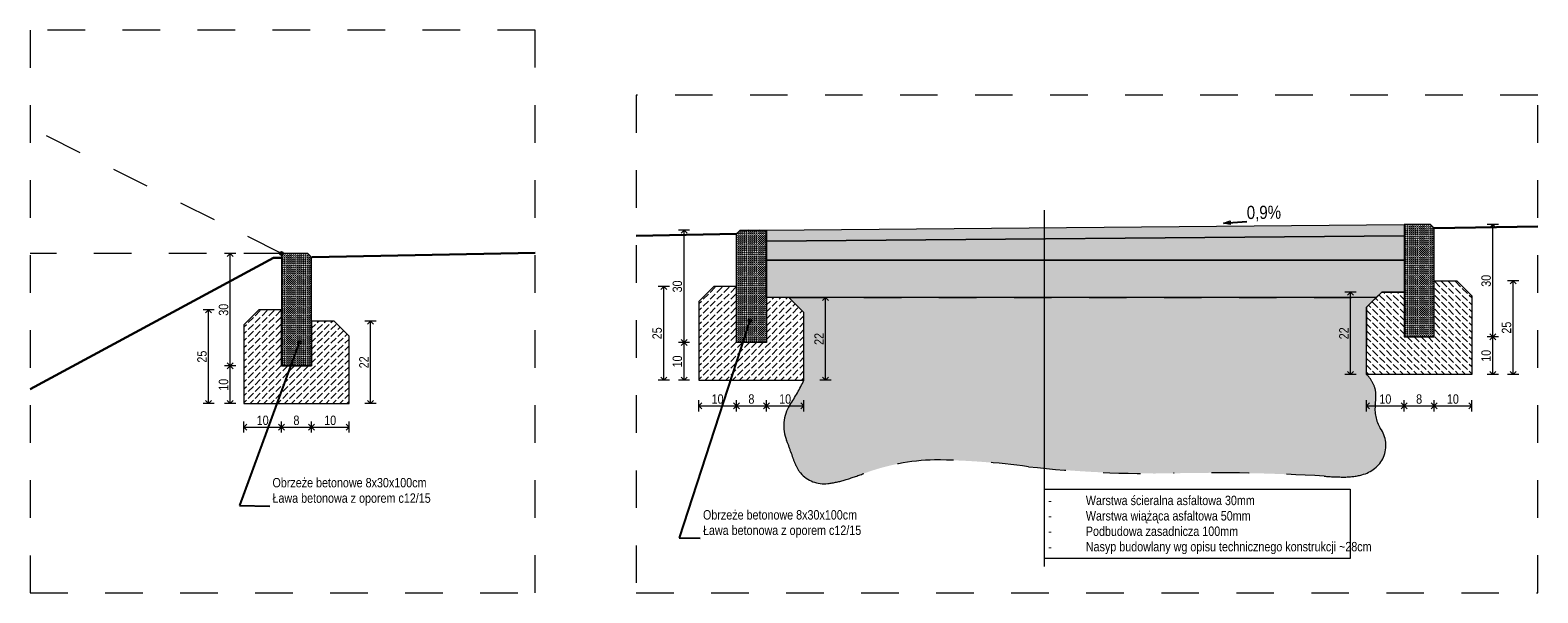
# Model space of a CAD drawing. Header units: metres. Extents: x -27 to 4743, y -5 to 11.
# Tile 4 of 5: x 4736.72 to 4740.74, y -4.55 to -3.05. Entities that reach past the tile are written whole.
import ezdxf

# ---------------------------------------------------------------- set-up
doc = ezdxf.new("R2010")
doc.units = ezdxf.units.M
doc.header["$MEASUREMENT"] = 0
doc.linetypes.add('Przerywana', pattern=[0.36, 0.18, -0.18])
doc.linetypes.add('Przerywana długa', pattern=[0.585, 0.375, -0.21])
for name, color, linetype, lineweight in [('01', 7, 'Continuous', 13), ('728-L Rysunki 2D1', 7, 'Continuous', 13), ('728-L Rysunki 2D21', 37, 'Continuous', 5), ('728-L Rysunki 2D3', 152, 'Continuous', 30), ('728-L Rysunki 2D85', 1, 'Continuous', 25), ('728-L Rysunki 2D94', 9, 'Continuous', 13)]:
    doc.layers.add(name, color=color, linetype=linetype, lineweight=lineweight)
doc.layers.add('728-L Rysunki 2D', color=7, linetype='Continuous')
doc.styles.add('STYL_AUTOMATYCZNY_2', font='ARIALN.TTF')
doc.linetypes.add('Krawędź trawnika', pattern='A,0,[2,88_A.D.01 Przekrój A1; Detale; przekroje konstrukcyjne1.Shx,S=0.017857,R=0,X=0,Y=0.393311],-2.25,0', length=2.25)
doc.dimstyles.new('STYL_AUTOMATYCZNY__6', dxfattribs={"dimtxt": 0.025, "dimasz": 0.0152, "dimexe": 0.18, "dimexo": 0.0625, "dimgap": 0, "dimtad": 1, "dimtih": 1, "dimtoh": 1, "dimdec": 0, "dimlfac": 100, "dimzin": 0, "dimdsep": 46, "dimtxsty": 'STYL_AUTOMATYCZNY_2', "dimblk": 'ARROWHEAD_8', "dimblk1": 'ARROWHEAD_8', "dimblk2": 'ARROWHEAD_8', "dimcen": 0.09, "dimse1": 1, "dimse2": 1, "dimclrd": 7, "dimclre": 7, "dimclrt": 1, "dimadec": 1, "dimazin": 0, "dimtfac": 1, "dimtdec": 4, "dimtmove": 0, "dimatfit": 3, "dimfxl": 1, "dimtolj": 1, "dimtzin": 0, "dimarcsym": 0})
doc.dimstyles.new('STYL_AUTOMATYCZNY__7', dxfattribs={"dimtxt": 0.025, "dimasz": 0.0152, "dimexe": 0.18, "dimexo": 0.0625, "dimgap": 0, "dimtad": 1, "dimdec": 0, "dimlfac": 100, "dimzin": 0, "dimdsep": 46, "dimtxsty": 'STYL_AUTOMATYCZNY_2', "dimblk": 'ARROWHEAD_8', "dimblk1": 'ARROWHEAD_8', "dimblk2": 'ARROWHEAD_8', "dimcen": 0.09, "dimse1": 1, "dimse2": 1, "dimclrd": 7, "dimclre": 7, "dimclrt": 1, "dimadec": 1, "dimazin": 0, "dimtfac": 1, "dimtdec": 4, "dimtmove": 0, "dimatfit": 3, "dimfxl": 1, "dimtolj": 1, "dimtzin": 0, "dimarcsym": 0})
doc.dimstyles.new('STYL_AUTOMATYCZNY__8', dxfattribs={"dimtxt": 0.18, "dimasz": 0.01824, "dimexe": 0.18, "dimexo": 0.0625, "dimgap": 0, "dimtad": 0, "dimtih": 1, "dimtoh": 1, "dimdec": 4, "dimzin": 0, "dimdsep": 46, "dimcen": 0.09, "dimadec": 0, "dimazin": 0, "dimtfac": 1, "dimtdec": 4, "dimtmove": 0, "dimatfit": 3, "dimldrblk": 'ARROWHEAD_7', "dimfxl": 1, "dimtolj": 1, "dimtzin": 0, "dimarcsym": 0})
doc.dimstyles.new('STYL_AUTOMATYCZNY__9', dxfattribs={"dimtxt": 0.18, "dimasz": 0.01824, "dimexe": 0.18, "dimexo": 0.0625, "dimgap": 0, "dimtad": 0, "dimtih": 1, "dimtoh": 1, "dimdec": 4, "dimzin": 0, "dimdsep": 46, "dimcen": 0.09, "dimadec": 0, "dimazin": 0, "dimtfac": 1, "dimtdec": 4, "dimtmove": 0, "dimatfit": 3, "dimldrblk": 'ARROWHEAD_4', "dimfxl": 1, "dimtolj": 1, "dimtzin": 0, "dimarcsym": 0})

# ---------------------------------------------------------------- blocks, each defined once
blk = doc.blocks.new('*D12', base_point=(4737.3916, -3.649))
at = {"layer": '728-L Rysunki 2D1', "color": 7, "linetype": 'Continuous', "lineweight": 13}
for p, q in [((4737.2885, -4.1268), (4737.2885, -4.0968)), ((4737.3885, -4.1268), (4737.3885, -4.0968)), ((4737.2885, -4.1118), (4737.2965, -4.1038)), ((4737.2885, -4.1118), (4737.3885, -4.1118)), ((4737.2885, -4.1118), (4737.2965, -4.1198)), ((4737.3885, -4.1118), (4737.3805, -4.1038)), ((4737.3885, -4.1118), (4737.3805, -4.1198))]:
    blk.add_line(p, q, dxfattribs=at)
at = {"layer": '728-L Rysunki 2D85', "color": 1, "lineweight": 25, "insert": (4737.3224, -4.1068), "char_height": 0.025, "attachment_point": 7, "style": 'STYL_AUTOMATYCZNY_2'}
blk.add_mtext('\\A1;{\\pql;\\fArial Narrow|b0|i0|c238|p0;\\W1.000000;10}', dxfattribs=at)
blk = doc.blocks.new('ARROWHEAD_8')
at = {"color": 0, "linetype": 'Continuous', "lineweight": 0}
blk.add_line((0, 0), (-1, 0), dxfattribs=at)
at = {"color": 0, "linetype": 'Continuous', "lineweight": 0, "flags": 128}
blk.add_lwpolyline([(-0.525, 0.525), (0, 0), (-0.525, -0.525)], dxfattribs=at)
blk = doc.blocks.new('*D13', base_point=(4737.3916, -3.649))
at = {"layer": '728-L Rysunki 2D1', "color": 7, "linetype": 'Continuous', "lineweight": 13}
for p, q in [((4737.3885, -4.1268), (4737.3885, -4.0968)), ((4737.4685, -4.1268), (4737.4685, -4.0968)), ((4737.3885, -4.1118), (4737.3965, -4.1038)), ((4737.3885, -4.1118), (4737.4685, -4.1118)), ((4737.3885, -4.1118), (4737.3965, -4.1198)), ((4737.4685, -4.1118), (4737.4605, -4.1038)), ((4737.4685, -4.1118), (4737.4605, -4.1198))]:
    blk.add_line(p, q, dxfattribs=at)
at = {"layer": '728-L Rysunki 2D85', "color": 1, "lineweight": 25, "insert": (4737.4204, -4.1068), "char_height": 0.025, "attachment_point": 7, "style": 'STYL_AUTOMATYCZNY_2'}
blk.add_mtext('\\A1;{\\pql;\\fArial Narrow|b0|i0|c238|p0;\\W1.000000;8}', dxfattribs=at)
blk = doc.blocks.new('*D14', base_point=(4737.3916, -3.649))
at = {"layer": '728-L Rysunki 2D1', "color": 7, "linetype": 'Continuous', "lineweight": 13}
for p, q in [((4737.4685, -4.1268), (4737.4685, -4.0968)), ((4737.5685, -4.1268), (4737.5685, -4.0968)), ((4737.4685, -4.1118), (4737.4765, -4.1038)), ((4737.4685, -4.1118), (4737.5685, -4.1118)), ((4737.4685, -4.1118), (4737.4765, -4.1198)), ((4737.5685, -4.1118), (4737.5605, -4.1038)), ((4737.5685, -4.1118), (4737.5605, -4.1198))]:
    blk.add_line(p, q, dxfattribs=at)
at = {"layer": '728-L Rysunki 2D85', "color": 1, "lineweight": 25, "insert": (4737.5024, -4.1068), "char_height": 0.025, "attachment_point": 7, "style": 'STYL_AUTOMATYCZNY_2'}
blk.add_mtext('\\A1;{\\pql;\\fArial Narrow|b0|i0|c238|p0;\\W1.000000;10}', dxfattribs=at)
blk = doc.blocks.new('*D15', base_point=(4737.3916, -3.649))
at = {"layer": '728-L Rysunki 2D1', "color": 7, "linetype": 'Continuous', "lineweight": 13}
for p, q in [((4737.2093, -3.799), (4737.1793, -3.799)), ((4737.1943, -3.799), (4737.1863, -3.807)), ((4737.1943, -4.049), (4737.1943, -3.799)), ((4737.1943, -3.799), (4737.2023, -3.807)), ((4737.2093, -4.049), (4737.1793, -4.049)), ((4737.1943, -4.049), (4737.1863, -4.041)), ((4737.1943, -4.049), (4737.2023, -4.041))]:
    blk.add_line(p, q, dxfattribs=at)
at = {"layer": '728-L Rysunki 2D85', "color": 1, "lineweight": 25, "insert": (4737.1893, -3.9401), "char_height": 0.025, "attachment_point": 7, "rotation": 90, "style": 'STYL_AUTOMATYCZNY_2'}
blk.add_mtext('\\A1;{\\pql;\\fArial Narrow|b0|i0|c238|p0;\\W1.000000;25}', dxfattribs=at)
blk = doc.blocks.new('*D16', base_point=(4737.3916, -3.649))
at = {"layer": '728-L Rysunki 2D1', "color": 7, "linetype": 'Continuous', "lineweight": 13}
for p, q in [((4737.2668, -3.949), (4737.2368, -3.949)), ((4737.2518, -3.949), (4737.2438, -3.957)), ((4737.2518, -4.049), (4737.2518, -3.949)), ((4737.2518, -3.949), (4737.2598, -3.957)), ((4737.2668, -4.049), (4737.2368, -4.049)), ((4737.2518, -4.049), (4737.2438, -4.041)), ((4737.2518, -4.049), (4737.2598, -4.041))]:
    blk.add_line(p, q, dxfattribs=at)
at = {"layer": '728-L Rysunki 2D85', "color": 1, "lineweight": 25, "insert": (4737.2468, -4.0151), "char_height": 0.025, "attachment_point": 7, "rotation": 90, "style": 'STYL_AUTOMATYCZNY_2'}
blk.add_mtext('\\A1;{\\pql;\\fArial Narrow|b0|i0|c238|p0;\\W1.000000;10}', dxfattribs=at)
blk = doc.blocks.new('*D17', base_point=(4737.3916, -3.649))
at = {"layer": '728-L Rysunki 2D1', "color": 7, "linetype": 'Continuous', "lineweight": 13}
for p, q in [((4737.2668, -3.649), (4737.2368, -3.649)), ((4737.2518, -3.649), (4737.2438, -3.657)), ((4737.2518, -3.949), (4737.2518, -3.649)), ((4737.2518, -3.649), (4737.2598, -3.657)), ((4737.2668, -3.949), (4737.2368, -3.949)), ((4737.2518, -3.949), (4737.2438, -3.941)), ((4737.2518, -3.949), (4737.2598, -3.941))]:
    blk.add_line(p, q, dxfattribs=at)
at = {"layer": '728-L Rysunki 2D85', "color": 1, "lineweight": 25, "insert": (4737.2468, -3.8151), "char_height": 0.025, "attachment_point": 7, "rotation": 90, "style": 'STYL_AUTOMATYCZNY_2'}
blk.add_mtext('\\A1;{\\pql;\\fArial Narrow|b0|i0|c238|p0;\\W1.000000;30}', dxfattribs=at)
blk = doc.blocks.new('*D18', base_point=(4737.3916, -3.649))
at = {"layer": '728-L Rysunki 2D1', "color": 7, "linetype": 'Continuous', "lineweight": 13}
for p, q in [((4737.6407, -3.8292), (4737.6107, -3.8292)), ((4737.6257, -3.8292), (4737.6177, -3.8372)), ((4737.6257, -4.049), (4737.6257, -3.8292)), ((4737.6257, -3.8292), (4737.6337, -3.8372)), ((4737.6407, -4.049), (4737.6107, -4.049)), ((4737.6257, -4.049), (4737.6177, -4.041)), ((4737.6257, -4.049), (4737.6337, -4.041))]:
    blk.add_line(p, q, dxfattribs=at)
at = {"layer": '728-L Rysunki 2D85', "color": 1, "lineweight": 25, "insert": (4737.6207, -3.9552), "char_height": 0.025, "attachment_point": 7, "rotation": 90, "style": 'STYL_AUTOMATYCZNY_2'}
blk.add_mtext('\\A1;{\\pql;\\fArial Narrow|b0|i0|c238|p0;\\W1.000000;22}', dxfattribs=at)
blk = doc.blocks.new('ARROWHEAD_7')
at = {"color": 0, "linetype": 'Continuous', "lineweight": 0}
for p, q in [((0, 0), (-1, 0)), ((-0.25, 0), (0.25, 0)), ((0, -0.25), (0, 0.25))]:
    blk.add_line(p, q, dxfattribs=at)
blk.add_circle((0, 0), 0.25, dxfattribs=at)
blk = doc.blocks.new('*D19', base_point=(4739.5358, -3.649))
at = {"layer": '728-L Rysunki 2D1', "color": 7, "linetype": 'Continuous', "lineweight": 13}
for p, q in [((4738.4765, -3.8868), (4738.4465, -3.8868)), ((4738.4615, -3.8868), (4738.4535, -3.8948)), ((4738.4615, -3.9868), (4738.4615, -3.8868)), ((4738.4615, -3.8868), (4738.4695, -3.8948)), ((4738.4615, -3.9868), (4738.4535, -3.9788)), ((4738.4615, -3.9868), (4738.4695, -3.9788)), ((4738.4765, -3.9868), (4738.4465, -3.9868))]:
    blk.add_line(p, q, dxfattribs=at)
at = {"layer": '728-L Rysunki 2D85', "color": 1, "lineweight": 25, "insert": (4738.4565, -3.9529), "char_height": 0.025, "attachment_point": 7, "rotation": 90, "style": 'STYL_AUTOMATYCZNY_2'}
blk.add_mtext('\\A1;{\\pql;\\fArial Narrow|b0|i0|c238|p0;\\W1.000000;10}', dxfattribs=at)
blk = doc.blocks.new('*D20', base_point=(4739.5358, -3.649))
at = {"layer": '728-L Rysunki 2D1', "color": 7, "linetype": 'Continuous', "lineweight": 13}
for p, q in [((4738.4765, -3.5868), (4738.4465, -3.5868)), ((4738.4615, -3.5868), (4738.4535, -3.5948)), ((4738.4615, -3.8868), (4738.4615, -3.5868)), ((4738.4615, -3.5868), (4738.4695, -3.5948)), ((4738.4765, -3.8868), (4738.4465, -3.8868)), ((4738.4615, -3.8868), (4738.4535, -3.8788)), ((4738.4615, -3.8868), (4738.4695, -3.8788))]:
    blk.add_line(p, q, dxfattribs=at)
at = {"layer": '728-L Rysunki 2D85', "color": 1, "lineweight": 25, "insert": (4738.4565, -3.7529), "char_height": 0.025, "attachment_point": 7, "rotation": 90, "style": 'STYL_AUTOMATYCZNY_2'}
blk.add_mtext('\\A1;{\\pql;\\fArial Narrow|b0|i0|c238|p0;\\W1.000000;30}', dxfattribs=at)
blk = doc.blocks.new('*D21', base_point=(4739.5358, -3.649))
at = {"layer": '728-L Rysunki 2D1', "color": 7, "linetype": 'Continuous', "lineweight": 13}
for p, q in [((4738.4226, -3.7368), (4738.3926, -3.7368)), ((4738.4076, -3.7368), (4738.3996, -3.7448)), ((4738.4076, -3.9868), (4738.4076, -3.7368)), ((4738.4076, -3.7368), (4738.4156, -3.7448)), ((4738.4076, -3.9868), (4738.3996, -3.9788)), ((4738.4076, -3.9868), (4738.4156, -3.9788)), ((4738.4226, -3.9868), (4738.3926, -3.9868))]:
    blk.add_line(p, q, dxfattribs=at)
at = {"layer": '728-L Rysunki 2D85', "color": 1, "lineweight": 25, "insert": (4738.4026, -3.8779), "char_height": 0.025, "attachment_point": 7, "rotation": 90, "style": 'STYL_AUTOMATYCZNY_2'}
blk.add_mtext('\\A1;{\\pql;\\fArial Narrow|b0|i0|c238|p0;\\W1.000000;25}', dxfattribs=at)
blk = doc.blocks.new('*D22', base_point=(4739.5358, -3.649))
at = {"layer": '728-L Rysunki 2D1', "color": 7, "linetype": 'Continuous', "lineweight": 13}
for p, q in [((4738.8539, -3.7669), (4738.8239, -3.7669)), ((4738.8389, -3.7669), (4738.8309, -3.7749)), ((4738.8389, -3.9868), (4738.8389, -3.7669)), ((4738.8389, -3.7669), (4738.8469, -3.7749)), ((4738.8389, -3.9868), (4738.8309, -3.9788)), ((4738.8389, -3.9868), (4738.8469, -3.9788)), ((4738.8539, -3.9868), (4738.8239, -3.9868))]:
    blk.add_line(p, q, dxfattribs=at)
at = {"layer": '728-L Rysunki 2D85', "color": 1, "lineweight": 25, "insert": (4738.8339, -3.8929), "char_height": 0.025, "attachment_point": 7, "rotation": 90, "style": 'STYL_AUTOMATYCZNY_2'}
blk.add_mtext('\\A1;{\\pql;\\fArial Narrow|b0|i0|c238|p0;\\W1.000000;22}', dxfattribs=at)
blk = doc.blocks.new('*D23', base_point=(4739.5358, -3.649))
at = {"layer": '728-L Rysunki 2D1', "color": 7, "linetype": 'Continuous', "lineweight": 13}
for p, q in [((4738.5012, -4.07), (4738.5012, -4.04)), ((4738.5012, -4.055), (4738.5092, -4.047)), ((4738.5012, -4.055), (4738.6012, -4.055)), ((4738.5012, -4.055), (4738.5092, -4.063)), ((4738.6012, -4.055), (4738.5932, -4.047)), ((4738.6012, -4.055), (4738.5932, -4.063)), ((4738.6012, -4.07), (4738.6012, -4.04))]:
    blk.add_line(p, q, dxfattribs=at)
at = {"layer": '728-L Rysunki 2D85', "color": 1, "lineweight": 25, "insert": (4738.5351, -4.05), "char_height": 0.025, "attachment_point": 7, "style": 'STYL_AUTOMATYCZNY_2'}
blk.add_mtext('\\A1;{\\pql;\\fArial Narrow|b0|i0|c238|p0;\\W1.000000;10}', dxfattribs=at)
blk = doc.blocks.new('*D24', base_point=(4739.5358, -3.649))
at = {"layer": '728-L Rysunki 2D1', "color": 7, "linetype": 'Continuous', "lineweight": 13}
for p, q in [((4738.6012, -4.07), (4738.6012, -4.04)), ((4738.6012, -4.055), (4738.6092, -4.047)), ((4738.6012, -4.055), (4738.6812, -4.055)), ((4738.6012, -4.055), (4738.6092, -4.063)), ((4738.6812, -4.055), (4738.6732, -4.047)), ((4738.6812, -4.055), (4738.6732, -4.063)), ((4738.6812, -4.07), (4738.6812, -4.04))]:
    blk.add_line(p, q, dxfattribs=at)
at = {"layer": '728-L Rysunki 2D85', "color": 1, "lineweight": 25, "insert": (4738.6332, -4.05), "char_height": 0.025, "attachment_point": 7, "style": 'STYL_AUTOMATYCZNY_2'}
blk.add_mtext('\\A1;{\\pql;\\fArial Narrow|b0|i0|c238|p0;\\W1.000000;8}', dxfattribs=at)
blk = doc.blocks.new('*D25', base_point=(4739.5358, -3.649))
at = {"layer": '728-L Rysunki 2D1', "color": 7, "linetype": 'Continuous', "lineweight": 13}
for p, q in [((4738.6812, -4.07), (4738.6812, -4.04)), ((4738.6812, -4.055), (4738.6892, -4.047)), ((4738.6812, -4.055), (4738.7812, -4.055)), ((4738.6812, -4.055), (4738.6892, -4.063)), ((4738.7812, -4.055), (4738.7732, -4.047)), ((4738.7812, -4.055), (4738.7732, -4.063)), ((4738.7812, -4.07), (4738.7812, -4.04))]:
    blk.add_line(p, q, dxfattribs=at)
at = {"layer": '728-L Rysunki 2D85', "color": 1, "lineweight": 25, "insert": (4738.7151, -4.05), "char_height": 0.025, "attachment_point": 7, "style": 'STYL_AUTOMATYCZNY_2'}
blk.add_mtext('\\A1;{\\pql;\\fArial Narrow|b0|i0|c238|p0;\\W1.000000;10}', dxfattribs=at)
blk = doc.blocks.new('*D26', base_point=(4739.5358, -3.649))
at = {"layer": '728-L Rysunki 2D1', "color": 7, "linetype": 'Continuous', "lineweight": 13}
for p, q in [((4740.2813, -4.07), (4740.2813, -4.04)), ((4740.2813, -4.055), (4740.2893, -4.047)), ((4740.2813, -4.055), (4740.3813, -4.055)), ((4740.2813, -4.055), (4740.2893, -4.063)), ((4740.3813, -4.055), (4740.3733, -4.047)), ((4740.3813, -4.055), (4740.3733, -4.063)), ((4740.3813, -4.07), (4740.3813, -4.04))]:
    blk.add_line(p, q, dxfattribs=at)
at = {"layer": '728-L Rysunki 2D85', "color": 1, "lineweight": 25, "insert": (4740.3152, -4.05), "char_height": 0.025, "attachment_point": 7, "style": 'STYL_AUTOMATYCZNY_2'}
blk.add_mtext('\\A1;{\\pql;\\fArial Narrow|b0|i0|c238|p0;\\W1.000000;10}', dxfattribs=at)
blk = doc.blocks.new('*D27', base_point=(4739.5358, -3.649))
at = {"layer": '728-L Rysunki 2D1', "color": 7, "linetype": 'Continuous', "lineweight": 13}
for p, q in [((4740.3813, -4.07), (4740.3813, -4.04)), ((4740.3813, -4.055), (4740.3893, -4.047)), ((4740.3813, -4.055), (4740.4613, -4.055)), ((4740.3813, -4.055), (4740.3893, -4.063)), ((4740.4613, -4.055), (4740.4533, -4.047)), ((4740.4613, -4.055), (4740.4533, -4.063)), ((4740.4613, -4.07), (4740.4613, -4.04))]:
    blk.add_line(p, q, dxfattribs=at)
at = {"layer": '728-L Rysunki 2D85', "color": 1, "lineweight": 25, "insert": (4740.4132, -4.05), "char_height": 0.025, "attachment_point": 7, "style": 'STYL_AUTOMATYCZNY_2'}
blk.add_mtext('\\A1;{\\pql;\\fArial Narrow|b0|i0|c238|p0;\\W1.000000;8}', dxfattribs=at)
blk = doc.blocks.new('*D28', base_point=(4739.5358, -3.649))
at = {"layer": '728-L Rysunki 2D1', "color": 7, "linetype": 'Continuous', "lineweight": 13}
for p, q in [((4740.4613, -4.07), (4740.4613, -4.04)), ((4740.4613, -4.055), (4740.4693, -4.047)), ((4740.4613, -4.055), (4740.5613, -4.055)), ((4740.4613, -4.055), (4740.4693, -4.063)), ((4740.5613, -4.055), (4740.5533, -4.047)), ((4740.5613, -4.055), (4740.5533, -4.063)), ((4740.5613, -4.07), (4740.5613, -4.04))]:
    blk.add_line(p, q, dxfattribs=at)
at = {"layer": '728-L Rysunki 2D85', "color": 1, "lineweight": 25, "insert": (4740.4952, -4.05), "char_height": 0.025, "attachment_point": 7, "style": 'STYL_AUTOMATYCZNY_2'}
blk.add_mtext('\\A1;{\\pql;\\fArial Narrow|b0|i0|c238|p0;\\W1.000000;10}', dxfattribs=at)
blk = doc.blocks.new('*D29', base_point=(4739.5358, -3.649))
at = {"layer": '728-L Rysunki 2D1', "color": 7, "linetype": 'Continuous', "lineweight": 13}
for p, q in [((4740.6325, -3.8718), (4740.6025, -3.8718)), ((4740.6175, -3.8718), (4740.6095, -3.8798)), ((4740.6175, -3.9718), (4740.6175, -3.8718)), ((4740.6175, -3.8718), (4740.6255, -3.8798)), ((4740.6325, -3.9718), (4740.6025, -3.9718)), ((4740.6175, -3.9718), (4740.6095, -3.9638)), ((4740.6175, -3.9718), (4740.6255, -3.9638))]:
    blk.add_line(p, q, dxfattribs=at)
at = {"layer": '728-L Rysunki 2D85', "color": 1, "lineweight": 25, "insert": (4740.6125, -3.9379), "char_height": 0.025, "attachment_point": 7, "rotation": 90, "style": 'STYL_AUTOMATYCZNY_2'}
blk.add_mtext('\\A1;{\\pql;\\fArial Narrow|b0|i0|c238|p0;\\W1.000000;10}', dxfattribs=at)
blk = doc.blocks.new('*D30', base_point=(4739.5358, -3.649))
at = {"layer": '728-L Rysunki 2D1', "color": 7, "linetype": 'Continuous', "lineweight": 13}
for p, q in [((4740.6325, -3.5718), (4740.6025, -3.5718)), ((4740.6175, -3.5718), (4740.6095, -3.5798)), ((4740.6175, -3.8718), (4740.6175, -3.5718)), ((4740.6175, -3.5718), (4740.6255, -3.5798)), ((4740.6325, -3.8718), (4740.6025, -3.8718)), ((4740.6175, -3.8718), (4740.6095, -3.8638)), ((4740.6175, -3.8718), (4740.6255, -3.8638))]:
    blk.add_line(p, q, dxfattribs=at)
at = {"layer": '728-L Rysunki 2D85', "color": 1, "lineweight": 25, "insert": (4740.6125, -3.7379), "char_height": 0.025, "attachment_point": 7, "rotation": 90, "style": 'STYL_AUTOMATYCZNY_2'}
blk.add_mtext('\\A1;{\\pql;\\fArial Narrow|b0|i0|c238|p0;\\W1.000000;30}', dxfattribs=at)
blk = doc.blocks.new('*D31', base_point=(4739.5358, -3.649))
at = {"layer": '728-L Rysunki 2D1', "color": 7, "linetype": 'Continuous', "lineweight": 13}
for p, q in [((4740.6869, -3.7218), (4740.6569, -3.7218)), ((4740.6719, -3.7218), (4740.6639, -3.7298)), ((4740.6719, -3.9718), (4740.6719, -3.7218)), ((4740.6719, -3.7218), (4740.6799, -3.7298)), ((4740.6869, -3.9718), (4740.6569, -3.9718)), ((4740.6719, -3.9718), (4740.6639, -3.9638)), ((4740.6719, -3.9718), (4740.6799, -3.9638))]:
    blk.add_line(p, q, dxfattribs=at)
at = {"layer": '728-L Rysunki 2D85', "color": 1, "lineweight": 25, "insert": (4740.6669, -3.8629), "char_height": 0.025, "attachment_point": 7, "rotation": 90, "style": 'STYL_AUTOMATYCZNY_2'}
blk.add_mtext('\\A1;{\\pql;\\fArial Narrow|b0|i0|c238|p0;\\W1.000000;25}', dxfattribs=at)
blk = doc.blocks.new('*D32', base_point=(4739.5358, -3.649))
at = {"layer": '728-L Rysunki 2D1', "color": 7, "linetype": 'Continuous', "lineweight": 13}
for p, q in [((4740.2531, -3.7519), (4740.2231, -3.7519)), ((4740.2381, -3.7519), (4740.2301, -3.7599)), ((4740.2381, -3.9718), (4740.2381, -3.7519)), ((4740.2381, -3.7519), (4740.2461, -3.7599)), ((4740.2531, -3.9718), (4740.2231, -3.9718)), ((4740.2381, -3.9718), (4740.2301, -3.9638)), ((4740.2381, -3.9718), (4740.2461, -3.9638))]:
    blk.add_line(p, q, dxfattribs=at)
at = {"layer": '728-L Rysunki 2D85', "color": 1, "lineweight": 25, "insert": (4740.2331, -3.8779), "char_height": 0.025, "attachment_point": 7, "rotation": 90, "style": 'STYL_AUTOMATYCZNY_2'}
blk.add_mtext('\\A1;{\\pql;\\fArial Narrow|b0|i0|c238|p0;\\W1.000000;22}', dxfattribs=at)
blk = doc.blocks.new('ARROWHEAD_4')
at = {"color": 0, "linetype": 'Continuous', "lineweight": 0}
blk.add_line((0, 0), (-1, 0), dxfattribs=at)
at = {"color": 0, "linetype": 'Continuous', "lineweight": 0, "flags": 128}
blk.add_lwpolyline([(-1, 0.2679), (0, 0), (-1, -0.2679)], close=True, dxfattribs=at)

msp = doc.modelspace()

# ---------------------------------------------------------------- hatches: boundary and pattern name
at = {"layer": '728-L Rysunki 2D21', "linetype": 'Continuous', "lineweight": 0}
for color, points in [(39, [(4738.6812, -3.5868), (4738.6812, -3.6168), (4740.3813, -3.6018), (4740.3813, -3.5718)]), (179, [(4738.6812, -3.6168), (4738.6812, -3.6669), (4740.3813, -3.6669), (4740.3813, -3.6018)])]:
    msp.add_hatch(color=color, dxfattribs=at).paths.add_polyline_path(points)
at = {"layer": '728-L Rysunki 2D21', "linetype": 'Continuous', "lineweight": 5}
h = msp.add_hatch(dxfattribs=at)
h.set_pattern_fill('Beton_0003', color=37, style=0, pattern_type=2)
h.set_pattern_definition([(45, (4740.421251, -3.721761), (-0.00551543, 0.00551543), [0.00585, -0.00195]), (45, (4740.421251, -3.716246), (-0.00551543, 0.00551543), [0.00585, -0.00195])])
h.paths.add_polyline_path([(4740.3813, -3.5718), (4740.3813, -3.8718), (4740.4613, -3.8718), (4740.4613, -3.5818), (4740.4513, -3.5718)])
h = msp.add_hatch(dxfattribs=at)
h.set_pattern_fill('Beton_0003', color=37, style=0, pattern_type=2)
h.set_pattern_definition([(135, (4738.6412454, -3.736761), (0.00551543, 0.00551543), [0.00585, -0.00195]), (135, (4738.6412454, -3.731246), (0.00551543, 0.00551543), [0.00585, -0.00195])])
h.paths.add_polyline_path([(4738.6812, -3.5868), (4738.6112, -3.5868), (4738.6012, -3.5968), (4738.6012, -3.8868), (4738.6812, -3.8868)])
h = msp.add_hatch(dxfattribs=at)
h.set_pattern_fill('Beton_0002', color=37, style=0, pattern_type=2)
h.set_pattern_definition([(45, (4737.428491, -3.799011), (-0.00551543, 0.00551543), [0.00585, -0.00195]), (45, (4737.428491, -3.793496), (-0.00551543, 0.00551543), [0.00585, -0.00195])])
h.paths.add_polyline_path([(4737.3885, -3.649), (4737.3885, -3.949), (4737.4685, -3.949), (4737.4685, -3.659), (4737.4585, -3.649)])
h = msp.add_hatch(dxfattribs=at)
h.set_pattern_fill('Kamień_łamany___duża_ska_D0', color=37, style=0, pattern_type=2)
h.set_pattern_definition([(45, (4738.863973, -3.716924), (-0.0233345, 0.0233345), []), (90, (4738.840638, -3.69359), (-0.01485, 0), [0, -0.0099, 0, -0.01485]), (155, (4738.863973, -3.670255), (0.00627588, 0.01345867), [0, -0.00726, 0, -0.01254])])
h.paths.add_polyline_path([(4738.6812, -3.7669), (4740.3063, -3.7669), (4740.3213, -3.7519), (4740.3813, -3.7519), (4740.3813, -3.6669), (4738.6812, -3.6669)])
h = msp.add_hatch(dxfattribs=at)
h.set_pattern_fill('Beton_0003', color=37, style=0, pattern_type=2)
h.set_pattern_definition([(45, (4738.641245, -3.936761), (-0.0183848, 0.0183848), [0.0195, -0.0065]), (45, (4738.641245, -3.918377), (-0.0183848, 0.0183848), [0.0195, -0.0065])])
h.paths.add_polyline_path([(4738.5012, -3.7768), (4738.5012, -3.9868), (4738.7812, -3.9868), (4738.7812, -3.8069), (4738.7412, -3.7669), (4738.6812, -3.7669), (4738.6812, -3.8868), (4738.6012, -3.8868), (4738.6012, -3.7368), (4738.5412, -3.7368)])
h = msp.add_hatch(dxfattribs=at)
h.set_pattern_fill('Beton_0003', color=37, style=0, pattern_type=2)
h.set_pattern_definition([(135, (4740.42125, -3.921761), (0.0183848, 0.0183848), [0.0195, -0.0065]), (135, (4740.42125, -3.903377), (0.0183848, 0.0183848), [0.0195, -0.0065])])
h.paths.add_polyline_path([(4740.5613, -3.7618), (4740.5213, -3.7218), (4740.4613, -3.7218), (4740.4613, -3.8718), (4740.3813, -3.8718), (4740.3813, -3.7519), (4740.3213, -3.7519), (4740.2813, -3.7919), (4740.2813, -3.9718), (4740.5613, -3.9718)])
h = msp.add_hatch(dxfattribs=at)
h.set_pattern_fill('Piasek_0003', color=37, style=0, pattern_type=2)
h.set_pattern_definition([(45, (4738.863973, -3.781924), (-0.01113693, 0.01113693), [0, -0.0105, 0, -0.01575]), (110, (4738.898973, -3.781924), (0.01480016, 0.00538682), [0, -0.0077, 0, -0.0133])])
h.paths.add_polyline_path([(4738.7436, -4.0533, 0.248721), (4738.7351, -4.1476, -0.018288), (4738.7469, -4.1802, 0.019394), (4738.7563, -4.2067, 0.068593), (4738.7717, -4.2341, 0.254372), (4738.8452, -4.2623, 0.049968), (4738.8911, -4.2526, 0.013738), (4738.9406, -4.2358, -0.083493), (4739.1295, -4.1993, -0.030603), (4739.3795, -4.2175, 0.032183), (4739.7663, -4.2352, -0.021472), (4740.1679, -4.2429, 0.019159), (4740.2198, -4.2451, 0.065741), (4740.2686, -4.2392, 0.218583), (4740.3264, -4.1925, 0.260045), (4740.3177, -4.1149, -0.176677), (4740.3044, -4.0506, 0.046424), (4740.306, -4.0228, 0.096907), (4740.299, -3.9969, 0.088104), (4740.2813, -3.9718), (4740.2813, -3.7919), (4740.3063, -3.7669), (4738.7412, -3.7669), (4738.7812, -3.8069), (4738.7812, -3.9868, -0.038153)])
h = msp.add_hatch(dxfattribs=at)
h.set_pattern_fill('Beton_0002', color=37, style=0, pattern_type=2)
h.set_pattern_definition([(45, (4737.428491, -3.999011), (-0.0183848, 0.0183848), [0.0195, -0.0065]), (45, (4737.428491, -3.980627), (-0.0183848, 0.0183848), [0.0195, -0.0065])])
h.paths.add_polyline_path([(4737.2885, -3.839), (4737.2885, -4.049), (4737.5685, -4.049), (4737.5685, -3.8692), (4737.5285, -3.8292), (4737.4685, -3.8292), (4737.4685, -3.949), (4737.3885, -3.949), (4737.3885, -3.799), (4737.3285, -3.799)])

# ---------------------------------------------------------------- linework, layer by layer
at = {"layer": '01', "color": 7, "linetype": 'Przerywana', "lineweight": 13, "ltscale": 0.133333}
for points in [[(4736.7185, -3.0539), (4736.7185, -4.5538), (4738.0647, -4.5538), (4738.0647, -3.0539)], [(4738.334, -4.5538), (4740.7376, -4.5538), (4740.7376, -3.2273), (4738.334, -3.2273)]]:
    msp.add_lwpolyline(points, close=True, dxfattribs=at)
at = {"layer": '728-L Rysunki 2D1', "color": 7, "linetype": 'Continuous', "lineweight": 13}
for points in [[(4738.6812, -3.5868), (4740.3813, -3.5718), (4740.3813, -3.6018), (4738.6812, -3.6168)], [(4740.3813, -3.5718), (4740.3813, -3.8718), (4740.4613, -3.8718), (4740.4613, -3.5818), (4740.4513, -3.5718)], [(4738.6812, -3.5868), (4738.6812, -3.8868), (4738.6012, -3.8868), (4738.6012, -3.5968), (4738.6112, -3.5868)], [(4738.6812, -3.6168), (4740.3813, -3.6018), (4740.3813, -3.6669), (4738.6812, -3.6669)], [(4737.3885, -3.649), (4737.3885, -3.949), (4737.4685, -3.949), (4737.4685, -3.659), (4737.4585, -3.649)], [(4738.6812, -3.7669), (4738.6812, -3.6669), (4740.3813, -3.6669), (4740.3813, -3.7519), (4740.3213, -3.7519), (4740.3063, -3.7669)], [(4738.5012, -3.7768), (4738.5012, -3.9868), (4738.7812, -3.9868), (4738.7812, -3.8069), (4738.7412, -3.7669), (4738.6812, -3.7669), (4738.6812, -3.8868), (4738.6012, -3.8868), (4738.6012, -3.7368), (4738.5412, -3.7368)], [(4740.5613, -3.7618), (4740.5613, -3.9718), (4740.2813, -3.9718), (4740.2813, -3.7919), (4740.3213, -3.7519), (4740.3813, -3.7519), (4740.3813, -3.8718), (4740.4613, -3.8718), (4740.4613, -3.7218), (4740.5213, -3.7218)], [(4737.2885, -3.839), (4737.2885, -4.049), (4737.5685, -4.049), (4737.5685, -3.8692), (4737.5285, -3.8292), (4737.4685, -3.8292), (4737.4685, -3.949), (4737.3885, -3.949), (4737.3885, -3.799), (4737.3285, -3.799)]]:
    msp.add_lwpolyline(points, close=True, dxfattribs=at)
at = {"layer": '728-L Rysunki 2D1', "color": 7, "linetype": 'Przerywana', "lineweight": 13, "ltscale": 0.133333}
msp.add_lwpolyline([(4738.7436, -4.0533, 0.038153), (4738.7812, -3.9868), (4738.7812, -3.8069), (4738.7412, -3.7669), (4740.3063, -3.7669), (4740.2813, -3.7919), (4740.2813, -3.9718, -0.088104), (4740.299, -3.9969, -0.096907), (4740.306, -4.0228, -0.046424), (4740.3044, -4.0506, 0.176677), (4740.3177, -4.1149, -0.260045), (4740.3264, -4.1925, -0.218583), (4740.2686, -4.2392, -0.065741), (4740.2198, -4.2451, -0.019159), (4740.1679, -4.2429, 0.021472), (4739.7663, -4.2352, -0.032183), (4739.3795, -4.2175, 0.030603), (4739.1295, -4.1993, 0.083493), (4738.9406, -4.2358, -0.013738), (4738.8911, -4.2526, -0.049968), (4738.8452, -4.2623, -0.254372), (4738.7717, -4.2341, -0.068593), (4738.7563, -4.2067, -0.019394), (4738.7469, -4.1802, 0.018288), (4738.7351, -4.1476, -0.248721)], format="xyb", close=True, dxfattribs=at)
at = {"layer": '728-L Rysunki 2D21', "color": 37, "linetype": 'Przerywana długa', "lineweight": 5, "ltscale": 0.133333}
for q in [(4736.7185, -3.314), (4736.7185, -3.649)]:
    msp.add_line((4737.3885, -3.649), q, dxfattribs=at)
at = {"layer": '728-L Rysunki 2D21', "color": 37, "linetype": 'Continuous', "lineweight": 5}
for p, q in [((4739.4227, -4.484), (4739.4227, -3.5333)), ((4737.3835, -3.649), (4737.3935, -3.649)), ((4737.384, -3.6468), (4737.393, -3.6512)), ((4737.3863, -3.6535), (4737.3907, -3.6445)), ((4737.3885, -3.654), (4737.3885, -3.644))]:
    msp.add_line(p, q, dxfattribs=at)
msp.add_circle((4737.3885, -3.649), 0.005, dxfattribs=at)
msp.add_circle((4737.3885, -3.649), 0.005, dxfattribs=at)
at = {"layer": '728-L Rysunki 2D3', "color": 152, "linetype": 'Krawędź trawnika', "lineweight": 30, "ltscale": 0.133333}
for p, q in [((4738.6012, -3.5971), (4738.334, -3.6021)), ((4740.7376, -3.5772), (4740.4612, -3.5814)), ((4738.0647, -3.6475), (4737.4699, -3.6586)), ((4737.3671, -3.6606), (4736.7185, -4.0108)), ((4737.3885, -3.6606), (4737.3671, -3.6606))]:
    msp.add_line(p, q, dxfattribs=at)
at = {"layer": '728-L Rysunki 2D94', "color": 9, "linetype": 'Continuous', "lineweight": 13, "flags": 128}
msp.add_lwpolyline([(4739.4227, -4.2775), (4740.2375, -4.2775), (4740.2375, -4.4622), (4739.4227, -4.4622)], close=True, dxfattribs=at)

# ---------------------------------------------------------------- texts
at = {"layer": '728-L Rysunki 2D1', "color": 7, "linetype": 'Continuous', "lineweight": 13, "insert": (4739.9619, -3.5639), "char_height": 0.035, "attachment_point": 7, "rotation": 0.5055, "style": 'STYL_AUTOMATYCZNY_2'}
msp.add_mtext('\\A1;{\\pql;\\fArial Narrow|b0|i0|c238|p0;\\W1.000000;0,9\\fArial Narrow|b0|i0|c238|p0;\\W1.000000;%}', dxfattribs=at)
at = {"layer": '728-L Rysunki 2D1', "color": 7, "linetype": 'Continuous', "lineweight": 13, "char_height": 0.025, "style": 'STYL_AUTOMATYCZNY_2'}
for s, insert, attachment_point, line_spacing_factor in [('\\A1;{\\pql;\\fArial Narrow|b0|i0|c238|p0;\\W1.000000;Obrzeże betonowe 8x30x100cm\\P\\pql;\\fArial Narrow|b0|i0|c238|p0;\\W1.000000;Ława betonowa z oporem\\fArial Narrow|b0|i0|c238|p0;\\W1.000000; c12/15}', (4737.3644, -4.3213), 7, 0.986898), ('\\A1;{\\pql;\\fArial Narrow|b0|i0|c238|p0;\\W1.000000;- ^IWarstwa ścieralna asfaltowa 30mm\\P\\pql;\\fArial Narrow|b0|i0|c238|p0;\\W1.000000;-^IWarstwa wiążąca asfaltowa 50mm\\P\\pql;\\fArial Narrow|b0|i0|c238|p0;\\W1.000000;- ^IPodbudowa zasadnicza 100mm\\P\\pql;\\fArial Narrow|b0|i0|c238|p0;\\W1.000000;- ^INasyp budowlany wg opisu technicznego konstrukcji ~28cm}', (4739.4327, -4.2949), 1, 0.986179), ('\\A1;{\\pql;\\fArial Narrow|b0|i0|c238|p0;\\W1.000000;Obrzeże betonowe 8x30x100cm\\P\\pql;\\fArial Narrow|b0|i0|c238|p0;\\W1.000000;Ława betonowa z oporem\\fArial Narrow|b0|i0|c238|p0;\\W1.000000; c12/15}', (4738.5121, -4.4071), 7, 0.986898)]:
    msp.add_mtext(s, dxfattribs=dict(at, insert=insert, attachment_point=attachment_point, line_spacing_factor=line_spacing_factor))

# ---------------------------------------------------------------- dimensions: what is measured, and where the dimension line sits
at = {"layer": '728-L Rysunki 2D', "color": 7, "linetype": 'Continuous', "lineweight": 13}
for base, p1, p2, picture, middle in [((4740.6175, -3.5718), (4740.4613, -3.8718), (4740.4513, -3.5718), '*D30', (4740.6, -3.7188)), ((4738.4615, -3.5868), (4738.6012, -3.8868), (4738.6112, -3.5868), '*D20', (4738.444, -3.7338)), ((4737.2518, -3.649), (4737.3885, -3.949), (4737.3885, -3.649), '*D17', (4737.2343, -3.7961)), ((4738.4076, -3.7368), (4738.5012, -3.9868), (4738.5412, -3.7368), '*D21', (4738.3901, -3.8588)), ((4740.6719, -3.7218), (4740.5613, -3.9718), (4740.5213, -3.7218), '*D31', (4740.6544, -3.8438)), ((4738.8389, -3.7669), (4738.7812, -3.9868), (4738.7412, -3.7669), '*D22', (4738.8214, -3.8739)), ((4740.2381, -3.7519), (4740.2813, -3.9718), (4740.3213, -3.7519), '*D32', (4740.2206, -3.8589)), ((4737.1943, -3.799), (4737.2885, -4.049), (4737.3285, -3.799), '*D15', (4737.1768, -3.9211)), ((4737.6257, -3.8292), (4737.5685, -4.049), (4737.5285, -3.8292), '*D18', (4737.6082, -3.9362)), ((4738.4615, -3.8868), (4738.5012, -3.9868), (4738.6012, -3.8868), '*D19', (4738.444, -3.9338)), ((4740.6175, -3.8718), (4740.5613, -3.9718), (4740.4613, -3.8718), '*D29', (4740.6, -3.9188)), ((4737.2518, -3.949), (4737.2885, -4.049), (4737.3885, -3.949), '*D16', (4737.2343, -3.9961))]:
    dim = msp.add_linear_dim(base=base, p1=p1, p2=p2, angle=90, dimstyle='STYL_AUTOMATYCZNY__7', dxfattribs=at)
    dim.commit()
    dim.dimension.update_dxf_attribs({"geometry": picture, "text_midpoint": middle, "dimtype": 160, "text_rotation": 90})
for base, p1, p2, picture, middle in [((4738.6012, -4.055), (4738.5012, -3.9868), (4738.6012, -3.8868), '*D23', (4738.5542, -4.0375)), ((4738.6812, -4.055), (4738.6012, -3.8868), (4738.6812, -3.8868), '*D24', (4738.6427, -4.0375)), ((4738.7812, -4.055), (4738.6812, -3.8868), (4738.7812, -3.9868), '*D25', (4738.7342, -4.0375)), ((4740.3813, -4.055), (4740.2813, -3.9718), (4740.3813, -3.8718), '*D26', (4740.3342, -4.0375)), ((4740.4613, -4.055), (4740.3813, -3.8718), (4740.4613, -3.8718), '*D27', (4740.4227, -4.0375)), ((4740.5613, -4.055), (4740.4613, -3.8718), (4740.5613, -3.9718), '*D28', (4740.5142, -4.0375)), ((4737.3885, -4.1118), (4737.2885, -4.049), (4737.3885, -3.949), '*D12', (4737.3414, -4.0943)), ((4737.4685, -4.1118), (4737.3885, -3.949), (4737.4685, -3.949), '*D13', (4737.43, -4.0943)), ((4737.5685, -4.1118), (4737.4685, -3.949), (4737.5685, -4.049), '*D14', (4737.5214, -4.0943))]:
    dim = msp.add_linear_dim(base=base, p1=p1, p2=p2, dimstyle='STYL_AUTOMATYCZNY__6', dxfattribs=at)
    dim.commit()
    dim.dimension.update_dxf_attribs({"geometry": picture, "text_midpoint": middle, "dimtype": 160})

# ---------------------------------------------------------------- leaders
at = {"layer": '728-L Rysunki 2D21', "color": 37, "linetype": 'Continuous', "lineweight": 5, "annotation_type": 0, "has_hookline": 1, "hookline_direction": 0, "text_width": 0.0872, "horizontal_direction": (0.999961, 0.008823, 0)}
msp.add_leader([(4739.8993, -3.5688), (4739.9619, -3.5639)], dimstyle='STYL_AUTOMATYCZNY__9', dxfattribs=at)
at = {"layer": '728-L Rysunki 2D21', "color": 37, "linetype": 'Continuous', "lineweight": 5, "annotation_type": 0, "has_hookline": 1, "hookline_direction": 0, "text_width": 0.421}
for points in [[(4738.6369, -3.8276), (4738.4483, -4.4071), (4738.5049, -4.4082)], [(4737.4357, -3.8863), (4737.2769, -4.3213), (4737.3572, -4.3224)]]:
    msp.add_leader(points, dimstyle='STYL_AUTOMATYCZNY__8', dxfattribs=at)

doc.saveas('drawing.dxf')
